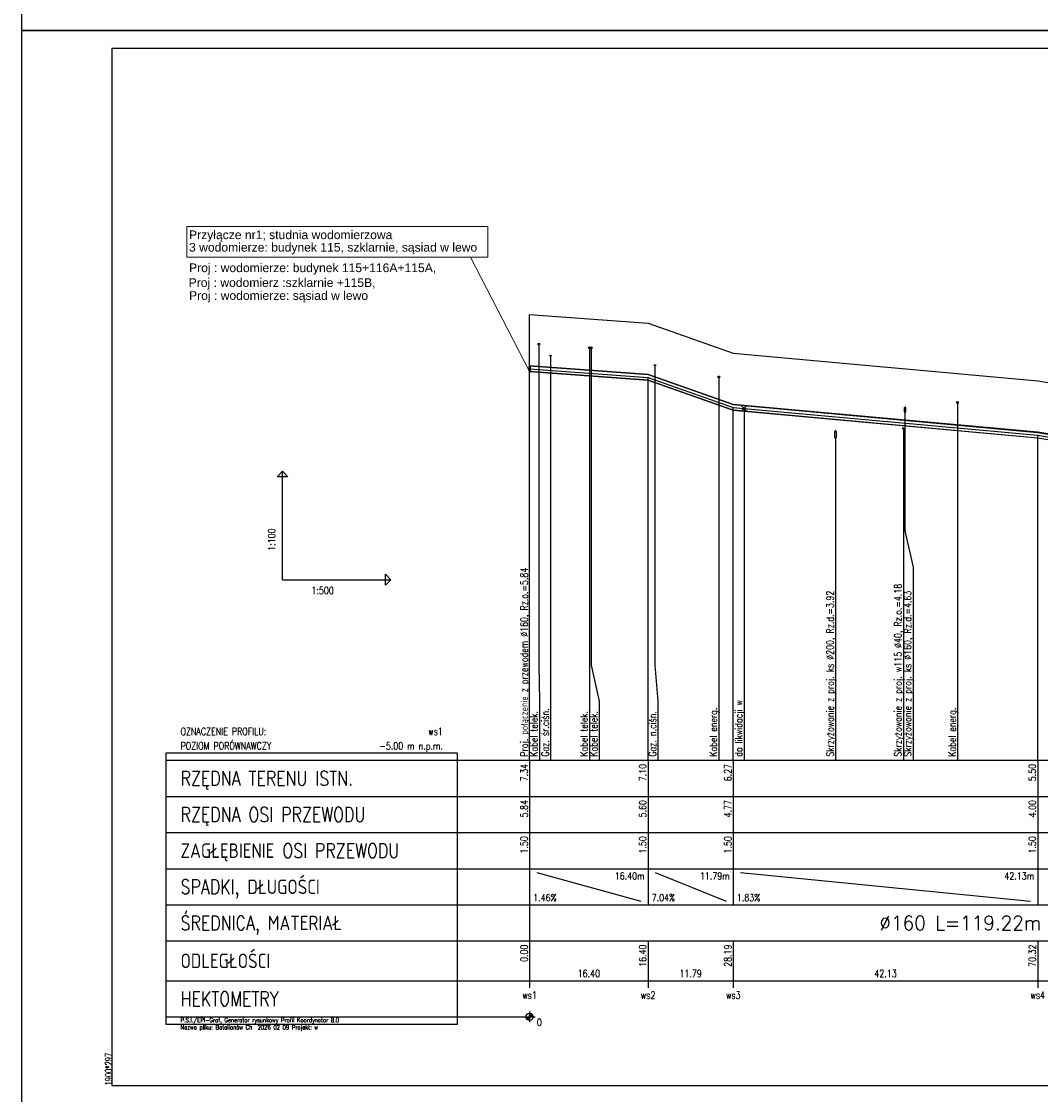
# Model space of a CAD drawing. Header units: millimetres. Extents: x -7377 to -5075, y 264 to 1193.
# Tile 4 of 23: x -6995 to -6713, y 602 to 898. Entities that reach past the tile are written whole.
import ezdxf
from ezdxf.enums import TextEntityAlignment as Align

# ---------------------------------------------------------------- set-up
doc = ezdxf.new("R2010")
doc.units = ezdxf.units.MM
doc.header["$LTSCALE"] = 2
for name, color, linetype in [('IS ddd', 2, 'Continuous'), ('W_Liczby', 7, 'Continuous'), ('W_Linie_opisowe', 7, 'Continuous'), ('W_Linie_tabeli', 7, 'Continuous'), ('w_Odcinki_2', 7, 'Continuous'), ('W_Opis_skrz', 7, 'Continuous'), ('W_Opis_uzbr_n', 7, 'Continuous'), ('W_Opis_wl', 7, 'Continuous'), ('W_Osie', 7, 'Continuous'), ('W_Teren_istn', 3, 'Continuous'), ('W_Uzbr_podz', 7, 'Continuous')]:
    doc.layers.add(name, color=color, linetype=linetype)
doc.layers.add('IS opis', color=2, linetype='Continuous', lineweight=20)
doc.styles.add('GENERATED_STYLE_1', font='arial.ttf')
doc.styles.add('ROMANS', font='romans', dxfattribs={"width": 0.8})
doc.styles.get("Standard").update_dxf_attribs({"font": 'simplex.shx', "width": 0.8})

msp = doc.modelspace()

# ---------------------------------------------------------------- linework, layer by layer
at = {"layer": 'IS ddd'}
for points in [[(-6994.797, 896), (-5794.797, 896), (-5794.797, 1193), (-6994.797, 1193)], [(-6994.797, 599), (-5094.797, 599), (-5094.797, 896), (-6994.797, 896)], [(-6969.797, 604), (-5099.797, 604), (-5099.797, 891), (-6969.797, 891)]]:
    msp.add_lwpolyline(points, close=True, dxfattribs=at)
at = {"layer": 'IS opis'}
msp.add_line((-6870.55, 833.278), (-6854.167, 801.64), dxfattribs=at)
msp.add_lwpolyline([(-6949.05, 841.778), (-6865.75, 841.778), (-6865.75, 833.278), (-6949.05, 833.278)], close=True, dxfattribs=at)
at = {"layer": 'W_Liczby'}
for p, q in [((-6854.826, 622.257), (-6853.487, 623.743)), ((-6854.772, 622.212), (-6853.541, 623.788)), ((-6854.716, 622.171), (-6853.597, 623.829)), ((-6854.657, 622.134), (-6853.657, 623.866)), ((-6854.595, 622.101), (-6853.718, 623.899)), ((-6854.531, 622.073), (-6853.782, 623.927)), ((-6854.466, 622.049), (-6853.848, 623.951)), ((-6854.398, 622.03), (-6853.915, 623.97)), ((-6854.33, 622.015), (-6853.983, 623.985)), ((-6854.261, 622.005), (-6854.052, 623.995)), ((-6854.191, 622.001), (-6854.122, 623.999)), ((-6854.157, 624.5), (-6854.157, 621.5)), ((-6855.657, 623), (-6852.657, 623)), ((-6855.154, 622.93), (-6853.159, 623.07)), ((-6855.147, 622.861), (-6853.166, 623.139)), ((-6855.135, 622.792), (-6853.178, 623.208)), ((-6855.118, 622.724), (-6853.195, 623.276)), ((-6855.096, 622.658), (-6853.217, 623.342)), ((-6855.07, 622.593), (-6853.243, 623.407)), ((-6855.039, 622.531), (-6853.274, 623.469)), ((-6855.005, 622.47), (-6853.309, 623.53)), ((-6854.966, 622.412), (-6853.348, 623.588)), ((-6854.923, 622.357), (-6853.391, 623.643)), ((-6854.876, 622.305), (-6853.437, 623.695))]:
    msp.add_line(p, q, dxfattribs=at)
msp.add_circle((-6854.157, 623), 1, dxfattribs=at)
at = {"layer": 'W_Linie_opisowe'}
for p, q in [((-6837.597, 808.188), (-6837.597, 694)), ((-6848.357, 805.976), (-6848.357, 694)), ((-6801.797, 800.113), (-6801.797, 694)), ((-6735.697, 793.026), (-6735.697, 694)), ((-6794.797, 791.427), (-6794.797, 694)), ((-6750.711, 785.848), (-6750.711, 694)), ((-6769.497, 783.216), (-6769.497, 694))]:
    msp.add_line(p, q, dxfattribs=at)
for points in [[(-6851.597, 809.213), (-6851.597, 720.36), (-6851.457, 710.36), (-6851.457, 694)], [(-6837.117, 808.153), (-6837.117, 720.36), (-6834.897, 710.36), (-6834.897, 694)], [(-6819.477, 803.336), (-6819.477, 720.36), (-6818.663, 710.36), (-6818.663, 694)], [(-6750.259, 790.309), (-6750.259, 757.48), (-6748.011, 747.48), (-6748.011, 694)]]:
    msp.add_lwpolyline(points, dxfattribs=at)
at = {"layer": 'W_Linie_tabeli'}
for p, q in [((-6922.541, 744), (-6922.541, 774)), ((-6922.541, 744), (-6892.541, 744)), ((-6954.797, 694), (-6854.157, 694)), ((-6854.157, 694), (-6204.964, 694)), ((-6854.157, 694), (-6854.157, 664)), ((-6854.157, 694), (-6854.157, 633)), ((-6821.363, 694), (-6821.363, 664)), ((-6797.783, 694), (-6797.783, 664)), ((-6713.522, 694), (-6713.522, 664)), ((-6954.797, 684), (-6854.157, 684)), ((-6854.157, 684), (-6204.964, 684)), ((-6954.797, 674), (-6854.157, 674)), ((-6854.157, 674), (-6204.964, 674)), ((-6954.797, 664), (-6854.157, 664)), ((-6854.157, 664), (-6204.964, 664)), ((-6854.157, 664), (-6854.157, 654)), ((-6852.157, 663), (-6823.363, 655)), ((-6821.363, 664), (-6821.363, 654)), ((-6819.363, 663), (-6799.783, 655)), ((-6797.783, 664), (-6797.783, 654)), ((-6795.783, 663), (-6715.522, 655)), ((-6713.522, 664), (-6713.522, 654)), ((-6954.797, 654), (-6854.157, 654)), ((-6854.157, 654), (-6204.964, 654)), ((-6954.797, 644), (-6854.157, 644)), ((-6854.157, 644), (-6204.964, 644)), ((-6854.157, 644), (-6854.157, 631)), ((-6821.363, 644), (-6821.363, 631)), ((-6797.783, 644), (-6797.783, 631)), ((-6713.522, 644), (-6713.522, 631)), ((-6954.797, 633), (-6854.157, 633)), ((-6854.157, 633), (-6204.964, 633)), ((-6954.797, 623), (-6854.157, 623))]:
    msp.add_line(p, q, dxfattribs=at)
for points in [[(-6854.157, 694), (-6854.157, 817.4)], [(-6821.363, 694), (-6821.363, 800)], [(-6797.783, 694), (-6797.783, 791.7)], [(-6713.522, 694), (-6713.522, 784)]]:
    msp.add_lwpolyline(points, dxfattribs=at)
for points in [[(-6922.541, 774), (-6921.041, 772.5), (-6924.041, 772.5)], [(-6892.541, 744), (-6894.041, 742.5), (-6894.041, 745.5)], [(-6954.797, 621), (-6874.157, 621), (-6874.157, 696), (-6954.797, 696)]]:
    msp.add_lwpolyline(points, close=True, dxfattribs=at)
at = {"layer": 'w_Odcinki_2'}
for points in [[(-6854.157, 803.162), (-6821.363, 800.762), (-6821.363, 800.8), (-6854.157, 803.2)], [(-6854.157, 801.638), (-6821.363, 799.238), (-6821.363, 799.2), (-6854.157, 801.6)], [(-6821.363, 800.762), (-6797.783, 792.462), (-6797.783, 792.5), (-6821.363, 800.8)], [(-6821.363, 799.238), (-6797.783, 790.938), (-6797.783, 790.9), (-6821.363, 799.2)], [(-6797.783, 792.462), (-6713.522, 784.762), (-6713.522, 784.8), (-6797.783, 792.5)], [(-6797.783, 790.938), (-6713.522, 783.238), (-6713.522, 783.2), (-6797.783, 790.9)], [(-6713.522, 784.762), (-6692.723, 781.262), (-6692.723, 781.3), (-6713.522, 784.8)], [(-6713.522, 783.238), (-6692.723, 779.738), (-6692.723, 779.7), (-6713.522, 783.2)]]:
    msp.add_lwpolyline(points, close=True, dxfattribs=at)
at = {"layer": 'W_Opis_wl'}
for major_axis, ratio in [((0, -0.8), 0.2), ((0, -0.762), 0.2000263)]:
    msp.add_ellipse((-6854.157, 802.4), major_axis=major_axis, ratio=ratio, dxfattribs=at)
at = {"layer": 'W_Osie'}
for p, q in [((-6854.157, 802.4), (-6821.363, 800)), ((-6821.363, 800), (-6797.783, 791.7)), ((-6797.783, 791.7), (-6713.522, 784)), ((-6713.522, 784), (-6692.723, 780.5))]:
    msp.add_line(p, q, dxfattribs=at)
at = {"layer": 'W_Teren_istn'}
msp.add_lwpolyline([(-6854.157, 817.4), (-6821.363, 815), (-6797.783, 806.7), (-6713.522, 799), (-6692.723, 795.5), (-6615.721, 787.2), (-6606.558, 785.159), (-6572.164, 777.5), (-6529.852, 774.1), (-6475.183, 771), (-6390.772, 765.2), (-6299.848, 766.7), (-6289.955, 767), (-6289.105, 767.359), (-6282.851, 770), (-6277.472, 770.069), (-6247.459, 770.454), (-6217.48, 770.839), (-6204.964, 771)], dxfattribs=at)
at = {"layer": 'W_Uzbr_podz', "const_width": 0.3}
for points in [[(-6795.597, 790.627), (-6793.997, 792.227)], [(-6795.597, 792.227), (-6793.997, 790.627)]]:
    msp.add_lwpolyline(points, dxfattribs=at)
at = {"layer": 'W_Uzbr_podz'}
for centre, radius in [((-6851.597, 809.213), 0.25), ((-6837.597, 808.188), 0.25), ((-6837.117, 808.153), 0.25), ((-6848.357, 805.976), 0.168), ((-6848.357, 805.976), 0.16), ((-6819.477, 803.336), 0.168), ((-6819.477, 803.336), 0.16), ((-6801.797, 800.113), 0.25), ((-6735.697, 793.026), 0.25), ((-6794.797, 791.427), 0.21), ((-6794.797, 791.427), 0.2), ((-6750.711, 785.848), 0.2), ((-6750.711, 785.848), 0.191)]:
    msp.add_circle(centre, radius, dxfattribs=at)
for centre, major_axis, ratio in [((-6750.259, 791.036), (0, -0.8), 0.2), ((-6750.259, 791.036), (0, -0.727), 0.1999175), ((-6769.497, 784.216), (0, -1.1), 0.2), ((-6769.497, 784.216), (0, -1), 0.2)]:
    msp.add_ellipse(centre, major_axis=major_axis, ratio=ratio, dxfattribs=at)

# ---------------------------------------------------------------- texts
at = {"layer": 'IS ddd', "style": 'ROMANS', "width": 0.75}
msp.add_text('1900*297', height=1.8, rotation=90, dxfattribs=at).set_placement((-6969.797, 604))
at = {"layer": 'IS opis', "style": 'GENERATED_STYLE_1'}
for s, p in [('Przyłącze nr1; studnia wodomierzowa', (-6948.411, 838.253)), ('3 wodomierze: budynek 115, szklarnie, sąsiad w lewo', (-6948.411, 834.798)), ('Proj : wodomierze: budynek 115+116A+115A, ', (-6948.411, 829.124)), ('Proj : wodomierz :szklarnie +115B,', (-6948.512, 825.023, -0.2)), ('Proj : wodomierze: sąsiad w lewo', (-6948.411, 821.442))]:
    msp.add_text(s, height=2.4, rotation=0.00117, dxfattribs=at).set_placement(p)
at = {"layer": 'W_Liczby', "width": 0.8}
msp.add_text('1:100', height=2, rotation=90, dxfattribs=at).set_placement((-6924.541, 752))
for s, p in [('1:500', (-6914.541, 740)), ('1.46%', (-6853.157, 655)), ('7.04%', (-6820.363, 655)), ('1.83%', (-6796.783, 655)), ('0', (-6852.157, 620.5))]:
    msp.add_text(s, height=2, dxfattribs=at).set_placement(p)
for s, p in [('7.34', (-6854.657, 693)), ('7.10', (-6821.863, 693)), ('6.27', (-6798.283, 693)), ('5.50', (-6714.022, 693)), ('5.84', (-6854.657, 683)), ('5.60', (-6821.863, 683)), ('4.77', (-6798.283, 683)), ('4.00', (-6714.022, 683)), ('1.50', (-6854.657, 673)), ('1.50', (-6821.863, 673)), ('1.50', (-6798.283, 673)), ('1.50', (-6714.022, 673)), ('0.00', (-6854.657, 643)), ('16.40', (-6821.863, 643)), ('28.19', (-6798.283, 643)), ('70.32', (-6714.022, 643))]:
    msp.add_text(s, height=2, rotation=90, dxfattribs=at).set_placement(p, align=Align.RIGHT)
for s, p in [('16.40m', (-6822.363, 661)), ('11.79m', (-6798.783, 661)), ('42.13m', (-6714.522, 661))]:
    msp.add_text(s, height=2, dxfattribs=at).set_placement(p, align=Align.RIGHT)
at = {"layer": 'W_Liczby', "width": 0.901149}
msp.add_text('%%C160 L=119.22m', height=4, dxfattribs=at).set_placement((-6757.339, 647), (-6712.539, 647), align=Align.FIT)
at = {"layer": 'W_Liczby', "width": 0.8}
for s, p in [('16.40', (-6837.76, 634)), ('11.79', (-6809.573, 634)), ('42.13', (-6755.652, 634)), ('ws1', (-6854.157, 628)), ('ws2', (-6821.363, 628)), ('ws3', (-6797.783, 628)), ('ws4', (-6713.522, 628))]:
    msp.add_text(s, height=2, dxfattribs=at).set_placement(p, align=Align.CENTER)
at = {"layer": 'W_Linie_tabeli', "width": 0.8}
for s, height, p in [('OZNACZENIE PROFILU:', 2, (-6950.765, 701)), ('POZIOM PORÓWNAWCZY', 2, (-6950.765, 697)), ('RZĘDNA TERENU ISTN.', 4, (-6950.765, 687)), ('RZĘDNA OSI PRZEWODU', 4, (-6950.765, 677)), ('ZAGŁĘBIENIE OSI PRZEWODU', 4, (-6950.765, 667)), ('SPADKI, DŁUGOŚCI', 4, (-6950.765, 657)), ('ŚREDNICA, MATERIAŁ', 4, (-6950.765, 647)), ('ODLEGŁOŚCI', 4, (-6950.765, 636.5)), ('HEKTOMETRY', 4, (-6950.765, 626)), ('P.S.I./EPI-Graf, Generator rysunkowy Profil Koordynator 8.0', 1.2, (-6950.765, 621.5)), ('Nazwa pliku: Batalionów Ch  2026 02 09 Projekt: w', 1.2, (-6950.765, 619.5))]:
    msp.add_text(s, height=height, dxfattribs=at).set_placement(p)
for s, p in [('ws1', (-6878.157, 701)), ('-5.00 m n.p.m.', (-6878.157, 697))]:
    msp.add_text(s, height=2, dxfattribs=at).set_placement(p, align=Align.RIGHT)
at = {"layer": 'W_Opis_skrz', "width": 0.8}
for s, p in [('Skrzyżowanie z proj. ks %%C200, Rz.d.=3.92', (-6769.997, 695)), ('Skrzyżowanie z proj. w115 %%C40, Rz.o.=4.18', (-6751.211, 695)), ('Skrzyżowanie z proj. ks %%C160, Rz.d.=4.63', (-6748.511, 695))]:
    msp.add_text(s, height=2, rotation=90, dxfattribs=at).set_placement(p)
at = {"layer": 'W_Opis_uzbr_n', "width": 0.8}
for s, p in [('do likwidacji w', (-6795.297, 695)), ('Gaz. śr.ciśn.', (-6848.857, 695)), ('Gaz. n.ciśn.', (-6819.163, 695)), ('Kabel energ.', (-6802.297, 695)), ('Kabel energ.', (-6736.197, 695)), ('Kabel telek.', (-6851.957, 695)), ('Kabel telek.', (-6838.097, 695)), ('Kabel telek.', (-6835.397, 695))]:
    msp.add_text(s, height=2, rotation=90, dxfattribs=at).set_placement(p)
at = {"layer": 'W_Opis_wl', "width": 0.8}
msp.add_text('Proj. połączenie z przewodem %%C160, Rz.o.=5.84', height=2, rotation=90, dxfattribs=at).set_placement((-6854.657, 695))

doc.saveas('drawing.dxf')
